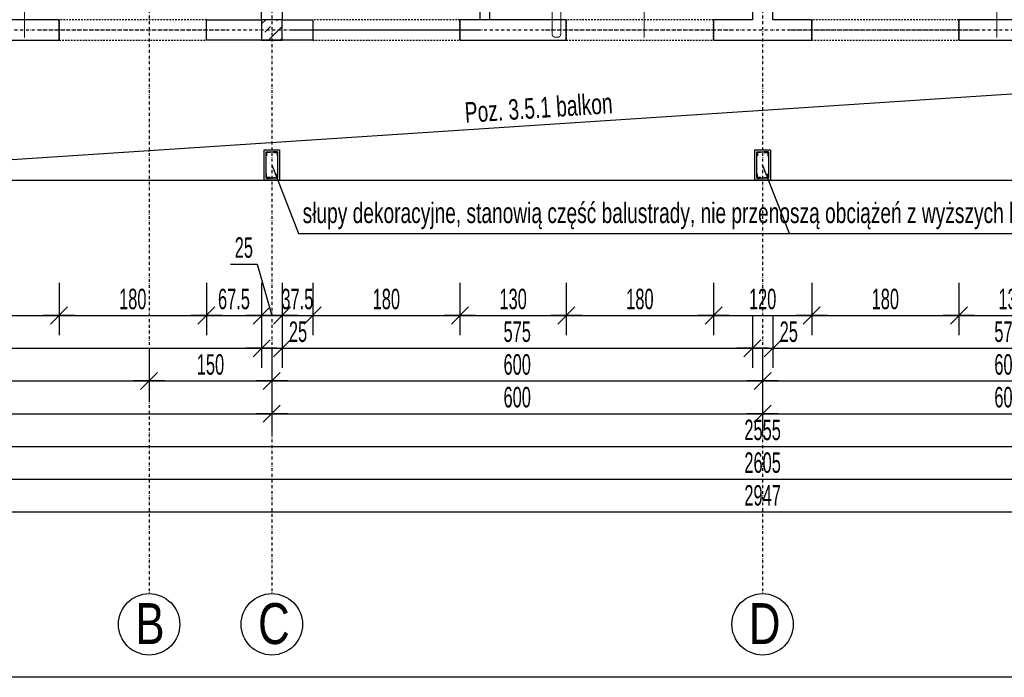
# Model space of a CAD drawing. Header units: millimetres. Extents: x -9646 to 8439, y -19398 to -14733.
# Tile 23 of 49: x -4135 to -2931, y -18445 to -17641. Entities that reach past the tile are written whole.
import ezdxf

# ---------------------------------------------------------------- set-up
doc = ezdxf.new("R2010")
doc.units = ezdxf.units.MM
doc.header["$LTSCALE"] = 10
doc.linetypes.add('MO', pattern=[0.7, 0.35, -0.17, 0.01, -0.17])
doc.linetypes.add('MP', pattern=[0.36, 0.2, -0.16])
doc.layers.add('BA_obw', color=230, linetype='Continuous', plot=False)
for name, color, linetype in [('BA_prg', 3, 'Continuous'), ('BA_szr', 1, 'Continuous'), ('BA_txs', 2, 'Continuous'), ('BA_wym', 1, 'Continuous'), ('BD_lpm', 1, 'MP'), ('BD_osm', 1, 'MO'), ('BD_txs', 2, 'Continuous'), ('BD_wic', 1, 'Continuous'), ('BD_wig', 3, 'Continuous'), ('BZ_odn', 1, 'Continuous'), ('BZ_P_wid', 3, 'Continuous'), ('BZ_txs', 2, 'Continuous')]:
    doc.layers.add(name, color=color, linetype=linetype)
doc.styles.add('BIKTS', font='bikromsw.shx', dxfattribs={"width": 0.8})
doc.styles.add('BIKWYM', font='bikromsw.shx', dxfattribs={"width": 0.6})
doc.dimstyles.new('BA_KR_100_cm', dxfattribs={"dimtxt": 25, "dimasz": 1.666667, "dimexe": 24, "dimexo": 0, "dimgap": 0, "dimtad": 0, "dimdec": 1, "dimrnd": 0.5, "dimzin": 9, "dimdsep": 46, "dimtxsty": 'BIKWYM', "dimblk": 'WYM-KR', "dimcen": 0, "dimdle": 20, "dimclrd": 256, "dimclre": 256, "dimclrt": 2, "dimadec": 0, "dimazin": 0, "dimtfac": 0.033333, "dimtdec": 1, "dimtmove": 0, "dimatfit": 3, "dimldrblk": 'WYM-KR', "dimfxl": 25, "dimfxlon": 1, "dimtvp": 0.8, "dimtolj": 1, "dimarcsym": 0})
doc.dimstyles.new('BZ_ST_100_cm', dxfattribs={"dimtxt": 25, "dimasz": 1.666667, "dimexe": 24, "dimexo": 0, "dimgap": 0, "dimtad": 0, "dimdec": 1, "dimrnd": 0.5, "dimdsep": 46, "dimtxsty": 'BIKWYM', "dimblk": 'WYM-ST', "dimcen": 0, "dimdle": 20, "dimclrd": 256, "dimclre": 256, "dimclrt": 7, "dimadec": 0, "dimazin": 0, "dimtfac": 0.033333, "dimtdec": 1, "dimtix": 1, "dimtmove": 2, "dimatfit": 3, "dimldrblk": 'WYM-ST', "dimfxl": 25, "dimfxlon": 1, "dimtvp": 0.8, "dimtolj": 1, "dimtzin": 0, "dimarcsym": 0})

# ---------------------------------------------------------------- blocks, each defined once
blk = doc.blocks.new('WYM-ST')
blk.add_hatch(color=256).paths.add_polyline_path([(-13, 2.88), (0, 0), (-13, -2.88)])
blk.add_lwpolyline([(0, 0), (-13, 2.88), (-13, -2.88), (0, 0)])
blk = doc.blocks.new('WYM-KR')
at = {"linetype": 'ByBlock'}
blk.add_line((11.52, 0), (-11.52, 0), dxfattribs=at)
at = {"color": 7, "linetype": 'ByBlock'}
blk.add_line((6.24, 6.24), (-6.24, -6.24), dxfattribs=at)
blk = doc.blocks.new('*D233')
at = {"layer": 'BA_wym', "lineweight": -2}
for p, q in [((-4296.9, -17962.8), (-4296.9, -18026.8)), ((-4086.9, -17962.8), (-4086.9, -18026.8)), ((-4295.2, -18002.8), (-4088.6, -18002.8))]:
    blk.add_line(p, q, dxfattribs=at)
at = {"layer": 'Defpoints', "color": 0}
for p in [(-4296.9, -17666.3), (-4086.9, -17666.3), (-4086.9, -18002.8)]:
    blk.add_point(p, dxfattribs=at)
at = {"layer": 'BA_wym', "lineweight": -2, "xscale": 1.666666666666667, "yscale": 1.666666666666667, "zscale": 1.666666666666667, "rotation": 180}
blk.add_blockref('WYM-KR', (-4296.9, -18002.8), dxfattribs=at)
at = {"layer": 'BA_wym', "lineweight": -2, "xscale": 1.666666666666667, "yscale": 1.666666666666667, "zscale": 1.666666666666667}
blk.add_blockref('WYM-KR', (-4086.9, -18002.8), dxfattribs=at)
at = {"layer": 'BA_wym', "color": 2, "insert": (-4191.9, -17982.8), "char_height": 25, "attachment_point": 5, "style": 'BIKWYM'}
blk.add_mtext('\\A1;210', dxfattribs=at)
blk = doc.blocks.new('*D234')
at = {"layer": 'BA_wym', "lineweight": -2}
for p, q in [((-4086.9, -17962.8), (-4086.9, -18026.8)), ((-3906.9, -17962.8), (-3906.9, -18026.8)), ((-4085.2, -18002.8), (-3908.6, -18002.8))]:
    blk.add_line(p, q, dxfattribs=at)
at = {"layer": 'Defpoints', "color": 0}
for p in [(-4086.9, -17666.3), (-3906.9, -17666.3), (-3906.9, -18002.8)]:
    blk.add_point(p, dxfattribs=at)
at = {"layer": 'BA_wym', "lineweight": -2, "xscale": 1.666666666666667, "yscale": 1.666666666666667, "zscale": 1.666666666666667, "rotation": 180}
blk.add_blockref('WYM-KR', (-4086.9, -18002.8), dxfattribs=at)
at = {"layer": 'BA_wym', "lineweight": -2, "xscale": 1.666666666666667, "yscale": 1.666666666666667, "zscale": 1.666666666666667}
blk.add_blockref('WYM-KR', (-3906.9, -18002.8), dxfattribs=at)
at = {"layer": 'BA_wym', "color": 2, "insert": (-3996.9, -17982.8), "char_height": 25, "attachment_point": 5, "style": 'BIKWYM'}
blk.add_mtext('\\A1;180', dxfattribs=at)
blk = doc.blocks.new('*D235')
at = {"layer": 'BA_wym', "lineweight": -2}
for p, q in [((-3906.9, -17962.8), (-3906.9, -18026.8)), ((-3839.4, -17962.8), (-3839.4, -18026.8)), ((-3905.2, -18002.8), (-3841.1, -18002.8))]:
    blk.add_line(p, q, dxfattribs=at)
at = {"layer": 'Defpoints', "color": 0}
for p in [(-3906.9, -17666.3), (-3839.4, -17666.3), (-3839.4, -18002.8)]:
    blk.add_point(p, dxfattribs=at)
at = {"layer": 'BA_wym', "lineweight": -2, "xscale": 1.666666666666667, "yscale": 1.666666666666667, "zscale": 1.666666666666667, "rotation": 180}
blk.add_blockref('WYM-KR', (-3906.9, -18002.8), dxfattribs=at)
at = {"layer": 'BA_wym', "lineweight": -2, "xscale": 1.666666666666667, "yscale": 1.666666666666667, "zscale": 1.666666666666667}
blk.add_blockref('WYM-KR', (-3839.4, -18002.8), dxfattribs=at)
at = {"layer": 'BA_wym', "color": 2, "insert": (-3873.2, -17982.8), "char_height": 25, "attachment_point": 5, "style": 'BIKWYM'}
blk.add_mtext('\\A1;67.5', dxfattribs=at)
blk = doc.blocks.new('*D236')
at = {"layer": 'BA_wym', "lineweight": -2}
for p, q in [((-3877.3, -17939.9), (-3844.9, -17939.9)), ((-3844.9, -17939.9), (-3826.9, -18002.8)), ((-3839.4, -17962.8), (-3839.4, -18026.8)), ((-3814.4, -17962.8), (-3814.4, -18026.8)), ((-3841.1, -18002.8), (-3842.7, -18002.8)), ((-3839.4, -18002.8), (-3814.4, -18002.8)), ((-3812.7, -18002.8), (-3811.1, -18002.8))]:
    blk.add_line(p, q, dxfattribs=at)
at = {"layer": 'Defpoints', "color": 0}
for p in [(-3839.4, -17666.3), (-3814.4, -17666.3), (-3814.4, -18002.8)]:
    blk.add_point(p, dxfattribs=at)
at = {"layer": 'BA_wym', "lineweight": -2, "xscale": 1.666666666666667, "yscale": 1.666666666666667, "zscale": 1.666666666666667}
blk.add_blockref('WYM-KR', (-3839.4, -18002.8), dxfattribs=at)
at = {"layer": 'BA_wym', "lineweight": -2, "xscale": 1.666666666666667, "yscale": 1.666666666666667, "zscale": 1.666666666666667, "rotation": 180}
blk.add_blockref('WYM-KR', (-3814.4, -18002.8), dxfattribs=at)
at = {"layer": 'BA_wym', "color": 2, "insert": (-3861.1, -17919.9), "char_height": 25, "attachment_point": 5, "style": 'BIKWYM'}
blk.add_mtext('\\A1;25', dxfattribs=at)
blk = doc.blocks.new('*D237')
at = {"layer": 'BA_wym', "lineweight": -2}
for p, q in [((-3814.4, -17962.8), (-3814.4, -18026.8)), ((-3776.9, -17962.8), (-3776.9, -18026.8)), ((-3816.1, -18002.8), (-3817.7, -18002.8)), ((-3814.4, -18002.8), (-3776.9, -18002.8)), ((-3775.2, -18002.8), (-3773.6, -18002.8))]:
    blk.add_line(p, q, dxfattribs=at)
at = {"layer": 'Defpoints', "color": 0}
for p in [(-3814.4, -17666.3), (-3776.9, -17666.3), (-3776.9, -18002.8)]:
    blk.add_point(p, dxfattribs=at)
at = {"layer": 'BA_wym', "lineweight": -2, "xscale": 1.666666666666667, "yscale": 1.666666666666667, "zscale": 1.666666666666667}
blk.add_blockref('WYM-KR', (-3814.4, -18002.8), dxfattribs=at)
at = {"layer": 'BA_wym', "lineweight": -2, "xscale": 1.666666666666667, "yscale": 1.666666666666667, "zscale": 1.666666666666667, "rotation": 180}
blk.add_blockref('WYM-KR', (-3776.9, -18002.8), dxfattribs=at)
at = {"layer": 'BA_wym', "color": 2, "insert": (-3795.7, -17982.8), "char_height": 25, "attachment_point": 5, "style": 'BIKWYM'}
blk.add_mtext('\\A1;37.5', dxfattribs=at)
blk = doc.blocks.new('*D238')
at = {"layer": 'BA_wym', "lineweight": -2}
for p, q in [((-3776.9, -17962.8), (-3776.9, -18026.8)), ((-3596.9, -17962.8), (-3596.9, -18026.8)), ((-3775.2, -18002.8), (-3598.6, -18002.8))]:
    blk.add_line(p, q, dxfattribs=at)
at = {"layer": 'Defpoints', "color": 0}
for p in [(-3776.9, -17666.3), (-3596.9, -17666.3), (-3596.9, -18002.8)]:
    blk.add_point(p, dxfattribs=at)
at = {"layer": 'BA_wym', "lineweight": -2, "xscale": 1.666666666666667, "yscale": 1.666666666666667, "zscale": 1.666666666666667, "rotation": 180}
blk.add_blockref('WYM-KR', (-3776.9, -18002.8), dxfattribs=at)
at = {"layer": 'BA_wym', "lineweight": -2, "xscale": 1.666666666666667, "yscale": 1.666666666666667, "zscale": 1.666666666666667}
blk.add_blockref('WYM-KR', (-3596.9, -18002.8), dxfattribs=at)
at = {"layer": 'BA_wym', "color": 2, "insert": (-3686.9, -17982.8), "char_height": 25, "attachment_point": 5, "style": 'BIKWYM'}
blk.add_mtext('\\A1;180', dxfattribs=at)
blk = doc.blocks.new('*D239')
at = {"layer": 'BA_wym', "lineweight": -2}
for p, q in [((-3596.9, -17962.8), (-3596.9, -18026.8)), ((-3466.9, -17962.8), (-3466.9, -18026.8)), ((-3595.2, -18002.8), (-3468.6, -18002.8))]:
    blk.add_line(p, q, dxfattribs=at)
at = {"layer": 'Defpoints', "color": 0}
for p in [(-3596.9, -17666.3), (-3466.9, -17666.3), (-3466.9, -18002.8)]:
    blk.add_point(p, dxfattribs=at)
at = {"layer": 'BA_wym', "lineweight": -2, "xscale": 1.666666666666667, "yscale": 1.666666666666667, "zscale": 1.666666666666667, "rotation": 180}
blk.add_blockref('WYM-KR', (-3596.9, -18002.8), dxfattribs=at)
at = {"layer": 'BA_wym', "lineweight": -2, "xscale": 1.666666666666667, "yscale": 1.666666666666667, "zscale": 1.666666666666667}
blk.add_blockref('WYM-KR', (-3466.9, -18002.8), dxfattribs=at)
at = {"layer": 'BA_wym', "color": 2, "insert": (-3531.9, -17982.8), "char_height": 25, "attachment_point": 5, "style": 'BIKWYM'}
blk.add_mtext('\\A1;130', dxfattribs=at)
blk = doc.blocks.new('*D240')
at = {"layer": 'BA_wym', "lineweight": -2}
for p, q in [((-3466.9, -17962.8), (-3466.9, -18026.8)), ((-3286.9, -17962.8), (-3286.9, -18026.8)), ((-3465.2, -18002.8), (-3288.6, -18002.8))]:
    blk.add_line(p, q, dxfattribs=at)
at = {"layer": 'Defpoints', "color": 0}
for p in [(-3466.9, -17666.3), (-3286.9, -17666.3), (-3286.9, -18002.8)]:
    blk.add_point(p, dxfattribs=at)
at = {"layer": 'BA_wym', "lineweight": -2, "xscale": 1.666666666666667, "yscale": 1.666666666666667, "zscale": 1.666666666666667, "rotation": 180}
blk.add_blockref('WYM-KR', (-3466.9, -18002.8), dxfattribs=at)
at = {"layer": 'BA_wym', "lineweight": -2, "xscale": 1.666666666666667, "yscale": 1.666666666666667, "zscale": 1.666666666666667}
blk.add_blockref('WYM-KR', (-3286.9, -18002.8), dxfattribs=at)
at = {"layer": 'BA_wym', "color": 2, "insert": (-3376.9, -17982.8), "char_height": 25, "attachment_point": 5, "style": 'BIKWYM'}
blk.add_mtext('\\A1;180', dxfattribs=at)
blk = doc.blocks.new('*D241')
at = {"layer": 'BA_wym', "lineweight": -2}
for p, q in [((-3286.9, -17962.8), (-3286.9, -18026.8)), ((-3166.9, -17962.8), (-3166.9, -18026.8)), ((-3285.2, -18002.8), (-3168.6, -18002.8))]:
    blk.add_line(p, q, dxfattribs=at)
at = {"layer": 'Defpoints', "color": 0}
for p in [(-3286.9, -17666.3), (-3166.9, -17666.3), (-3166.9, -18002.8)]:
    blk.add_point(p, dxfattribs=at)
at = {"layer": 'BA_wym', "lineweight": -2, "xscale": 1.666666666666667, "yscale": 1.666666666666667, "zscale": 1.666666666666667, "rotation": 180}
blk.add_blockref('WYM-KR', (-3286.9, -18002.8), dxfattribs=at)
at = {"layer": 'BA_wym', "lineweight": -2, "xscale": 1.666666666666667, "yscale": 1.666666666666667, "zscale": 1.666666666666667}
blk.add_blockref('WYM-KR', (-3166.9, -18002.8), dxfattribs=at)
at = {"layer": 'BA_wym', "color": 2, "insert": (-3226.9, -17982.8), "char_height": 25, "attachment_point": 5, "style": 'BIKWYM'}
blk.add_mtext('\\A1;120', dxfattribs=at)
blk = doc.blocks.new('*D242')
at = {"layer": 'BA_wym', "lineweight": -2}
for p, q in [((-3166.9, -17962.8), (-3166.9, -18026.8)), ((-2986.9, -17962.8), (-2986.9, -18026.8)), ((-3165.2, -18002.8), (-2988.6, -18002.8))]:
    blk.add_line(p, q, dxfattribs=at)
at = {"layer": 'Defpoints', "color": 0}
for p in [(-3166.9, -17666.3), (-2986.9, -17666.3), (-2986.9, -18002.8)]:
    blk.add_point(p, dxfattribs=at)
at = {"layer": 'BA_wym', "lineweight": -2, "xscale": 1.666666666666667, "yscale": 1.666666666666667, "zscale": 1.666666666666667, "rotation": 180}
blk.add_blockref('WYM-KR', (-3166.9, -18002.8), dxfattribs=at)
at = {"layer": 'BA_wym', "lineweight": -2, "xscale": 1.666666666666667, "yscale": 1.666666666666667, "zscale": 1.666666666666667}
blk.add_blockref('WYM-KR', (-2986.9, -18002.8), dxfattribs=at)
at = {"layer": 'BA_wym', "color": 2, "insert": (-3076.9, -17982.8), "char_height": 25, "attachment_point": 5, "style": 'BIKWYM'}
blk.add_mtext('\\A1;180', dxfattribs=at)
blk = doc.blocks.new('*D243')
at = {"layer": 'BA_wym', "lineweight": -2}
for p, q in [((-2986.9, -17962.8), (-2986.9, -18026.8)), ((-2856.9, -17962.8), (-2856.9, -18026.8)), ((-2985.2, -18002.8), (-2858.6, -18002.8))]:
    blk.add_line(p, q, dxfattribs=at)
at = {"layer": 'Defpoints', "color": 0}
for p in [(-2986.9, -17666.3), (-2856.9, -17666.3), (-2856.9, -18002.8)]:
    blk.add_point(p, dxfattribs=at)
at = {"layer": 'BA_wym', "lineweight": -2, "xscale": 1.666666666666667, "yscale": 1.666666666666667, "zscale": 1.666666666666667, "rotation": 180}
blk.add_blockref('WYM-KR', (-2986.9, -18002.8), dxfattribs=at)
at = {"layer": 'BA_wym', "lineweight": -2, "xscale": 1.666666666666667, "yscale": 1.666666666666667, "zscale": 1.666666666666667}
blk.add_blockref('WYM-KR', (-2856.9, -18002.8), dxfattribs=at)
at = {"layer": 'BA_wym', "color": 2, "insert": (-2921.9, -17982.8), "char_height": 25, "attachment_point": 5, "style": 'BIKWYM'}
blk.add_mtext('\\A1;130', dxfattribs=at)
blk = doc.blocks.new('*D254')
at = {"layer": 'BA_wym', "lineweight": -2}
for p, q in [((-4504.4, -18002.8), (-4504.4, -18066.8)), ((-3839.4, -18002.8), (-3839.4, -18066.8)), ((-4502.7, -18042.8), (-3841.1, -18042.8))]:
    blk.add_line(p, q, dxfattribs=at)
at = {"layer": 'Defpoints', "color": 0}
for p in [(-3839.4, -17641.3), (-4504.4, -17837.3), (-3839.4, -18042.8)]:
    blk.add_point(p, dxfattribs=at)
at = {"layer": 'BA_wym', "lineweight": -2, "xscale": 1.666666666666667, "yscale": 1.666666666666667, "zscale": 1.666666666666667, "rotation": 180}
blk.add_blockref('WYM-KR', (-4504.4, -18042.8), dxfattribs=at)
at = {"layer": 'BA_wym', "lineweight": -2, "xscale": 1.666666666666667, "yscale": 1.666666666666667, "zscale": 1.666666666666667}
blk.add_blockref('WYM-KR', (-3839.4, -18042.8), dxfattribs=at)
at = {"layer": 'BA_wym', "color": 2, "insert": (-4171.9, -18022.8), "char_height": 25, "attachment_point": 5, "style": 'BIKWYM'}
blk.add_mtext('\\A1;665', dxfattribs=at)
blk = doc.blocks.new('*D255')
at = {"layer": 'BA_wym', "lineweight": -2}
for p, q in [((-3839.4, -18002.8), (-3839.4, -18066.8)), ((-3814.4, -18002.8), (-3814.4, -18066.8)), ((-3841.1, -18042.8), (-3842.7, -18042.8)), ((-3839.4, -18042.8), (-3814.4, -18042.8)), ((-3812.7, -18042.8), (-3778.7, -18042.8))]:
    blk.add_line(p, q, dxfattribs=at)
at = {"layer": 'Defpoints', "color": 0}
for p in [(-3839.4, -17641.3), (-3814.4, -17641.3), (-3814.4, -18042.8)]:
    blk.add_point(p, dxfattribs=at)
at = {"layer": 'BA_wym', "lineweight": -2, "xscale": 1.666666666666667, "yscale": 1.666666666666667, "zscale": 1.666666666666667}
blk.add_blockref('WYM-KR', (-3839.4, -18042.8), dxfattribs=at)
at = {"layer": 'BA_wym', "lineweight": -2, "xscale": 1.666666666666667, "yscale": 1.666666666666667, "zscale": 1.666666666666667, "rotation": 180}
blk.add_blockref('WYM-KR', (-3814.4, -18042.8), dxfattribs=at)
at = {"layer": 'BA_wym', "color": 2, "insert": (-3794.9, -18022.8), "char_height": 25, "attachment_point": 5, "style": 'BIKWYM'}
blk.add_mtext('\\A1;25', dxfattribs=at)
blk = doc.blocks.new('*D256')
at = {"layer": 'BA_wym', "lineweight": -2}
for p, q in [((-3814.4, -18002.8), (-3814.4, -18066.8)), ((-3239.4, -18002.8), (-3239.4, -18066.8)), ((-3812.7, -18042.8), (-3241.1, -18042.8))]:
    blk.add_line(p, q, dxfattribs=at)
at = {"layer": 'Defpoints', "color": 0}
for p in [(-3814.4, -17641.3), (-3239.4, -17641.3), (-3239.4, -18042.8)]:
    blk.add_point(p, dxfattribs=at)
at = {"layer": 'BA_wym', "lineweight": -2, "xscale": 1.666666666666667, "yscale": 1.666666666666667, "zscale": 1.666666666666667, "rotation": 180}
blk.add_blockref('WYM-KR', (-3814.4, -18042.8), dxfattribs=at)
at = {"layer": 'BA_wym', "lineweight": -2, "xscale": 1.666666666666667, "yscale": 1.666666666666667, "zscale": 1.666666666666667}
blk.add_blockref('WYM-KR', (-3239.4, -18042.8), dxfattribs=at)
at = {"layer": 'BA_wym', "color": 2, "insert": (-3526.9, -18022.8), "char_height": 25, "attachment_point": 5, "style": 'BIKWYM'}
blk.add_mtext('\\A1;575', dxfattribs=at)
blk = doc.blocks.new('*D257')
at = {"layer": 'BA_wym', "lineweight": -2}
for p, q in [((-3239.4, -18002.8), (-3239.4, -18066.8)), ((-3214.4, -18002.8), (-3214.4, -18066.8)), ((-3241.1, -18042.8), (-3242.7, -18042.8)), ((-3239.4, -18042.8), (-3214.4, -18042.8)), ((-3212.7, -18042.8), (-3178.7, -18042.8))]:
    blk.add_line(p, q, dxfattribs=at)
at = {"layer": 'Defpoints', "color": 0}
for p in [(-3239.4, -17641.3), (-3214.4, -17641.3), (-3214.4, -18042.8)]:
    blk.add_point(p, dxfattribs=at)
at = {"layer": 'BA_wym', "lineweight": -2, "xscale": 1.666666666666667, "yscale": 1.666666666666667, "zscale": 1.666666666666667}
blk.add_blockref('WYM-KR', (-3239.4, -18042.8), dxfattribs=at)
at = {"layer": 'BA_wym', "lineweight": -2, "xscale": 1.666666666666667, "yscale": 1.666666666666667, "zscale": 1.666666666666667, "rotation": 180}
blk.add_blockref('WYM-KR', (-3214.4, -18042.8), dxfattribs=at)
at = {"layer": 'BA_wym', "color": 2, "insert": (-3194.9, -18022.8), "char_height": 25, "attachment_point": 5, "style": 'BIKWYM'}
blk.add_mtext('\\A1;25', dxfattribs=at)
blk = doc.blocks.new('*D258')
at = {"layer": 'BA_wym', "lineweight": -2}
for p, q in [((-3214.4, -18002.8), (-3214.4, -18066.8)), ((-2639.4, -18002.8), (-2639.4, -18066.8)), ((-3212.7, -18042.8), (-2641.1, -18042.8))]:
    blk.add_line(p, q, dxfattribs=at)
at = {"layer": 'Defpoints', "color": 0}
for p in [(-3214.4, -17641.3), (-2639.4, -17641.3), (-2639.4, -18042.8)]:
    blk.add_point(p, dxfattribs=at)
at = {"layer": 'BA_wym', "lineweight": -2, "xscale": 1.666666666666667, "yscale": 1.666666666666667, "zscale": 1.666666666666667, "rotation": 180}
blk.add_blockref('WYM-KR', (-3214.4, -18042.8), dxfattribs=at)
at = {"layer": 'BA_wym', "lineweight": -2, "xscale": 1.666666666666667, "yscale": 1.666666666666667, "zscale": 1.666666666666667}
blk.add_blockref('WYM-KR', (-2639.4, -18042.8), dxfattribs=at)
at = {"layer": 'BA_wym', "color": 2, "insert": (-2926.9, -18022.8), "char_height": 25, "attachment_point": 5, "style": 'BIKWYM'}
blk.add_mtext('\\A1;575', dxfattribs=at)
blk = doc.blocks.new('*D263')
at = {"layer": 'BA_wym', "lineweight": -2}
for p, q in [((-4516.9, -18042.8), (-4516.9, -18106.8)), ((-3976.9, -18042.8), (-3976.9, -18106.8)), ((-4515.2, -18082.8), (-3978.6, -18082.8))]:
    blk.add_line(p, q, dxfattribs=at)
at = {"layer": 'Defpoints', "color": 0}
for p in [(-3976.9, -17666.3), (-4516.9, -17837.3), (-3976.9, -18082.8)]:
    blk.add_point(p, dxfattribs=at)
at = {"layer": 'BA_wym', "lineweight": -2, "xscale": 1.666666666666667, "yscale": 1.666666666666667, "zscale": 1.666666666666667, "rotation": 180}
blk.add_blockref('WYM-KR', (-4516.9, -18082.8), dxfattribs=at)
at = {"layer": 'BA_wym', "lineweight": -2, "xscale": 1.666666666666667, "yscale": 1.666666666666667, "zscale": 1.666666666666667}
blk.add_blockref('WYM-KR', (-3976.9, -18082.8), dxfattribs=at)
at = {"layer": 'BA_wym', "color": 2, "insert": (-4246.9, -18062.8), "char_height": 25, "attachment_point": 5, "style": 'BIKWYM'}
blk.add_mtext('\\A1;540', dxfattribs=at)
blk = doc.blocks.new('*D264')
at = {"layer": 'BA_wym', "lineweight": -2}
for p, q in [((-3976.9, -18042.8), (-3976.9, -18106.8)), ((-3826.9, -18042.8), (-3826.9, -18106.8)), ((-3975.2, -18082.8), (-3828.6, -18082.8))]:
    blk.add_line(p, q, dxfattribs=at)
at = {"layer": 'Defpoints', "color": 0}
for p in [(-3826.9, -17560.7), (-3976.9, -17666.3), (-3826.9, -18082.8)]:
    blk.add_point(p, dxfattribs=at)
at = {"layer": 'BA_wym', "lineweight": -2, "xscale": 1.666666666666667, "yscale": 1.666666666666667, "zscale": 1.666666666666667, "rotation": 180}
blk.add_blockref('WYM-KR', (-3976.9, -18082.8), dxfattribs=at)
at = {"layer": 'BA_wym', "lineweight": -2, "xscale": 1.666666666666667, "yscale": 1.666666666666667, "zscale": 1.666666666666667}
blk.add_blockref('WYM-KR', (-3826.9, -18082.8), dxfattribs=at)
at = {"layer": 'BA_wym', "color": 2, "insert": (-3901.9, -18062.8), "char_height": 25, "attachment_point": 5, "style": 'BIKWYM'}
blk.add_mtext('\\A1;150', dxfattribs=at)
blk = doc.blocks.new('*D265')
at = {"layer": 'BA_wym', "lineweight": -2}
for p, q in [((-3826.9, -18042.8), (-3826.9, -18106.8)), ((-3226.9, -18042.8), (-3226.9, -18106.8)), ((-3825.2, -18082.8), (-3228.6, -18082.8))]:
    blk.add_line(p, q, dxfattribs=at)
at = {"layer": 'Defpoints', "color": 0}
for p in [(-3826.9, -17560.7), (-3226.9, -17666.3), (-3226.9, -18082.8)]:
    blk.add_point(p, dxfattribs=at)
at = {"layer": 'BA_wym', "lineweight": -2, "xscale": 1.666666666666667, "yscale": 1.666666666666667, "zscale": 1.666666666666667, "rotation": 180}
blk.add_blockref('WYM-KR', (-3826.9, -18082.8), dxfattribs=at)
at = {"layer": 'BA_wym', "lineweight": -2, "xscale": 1.666666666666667, "yscale": 1.666666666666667, "zscale": 1.666666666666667}
blk.add_blockref('WYM-KR', (-3226.9, -18082.8), dxfattribs=at)
at = {"layer": 'BA_wym', "color": 2, "insert": (-3526.9, -18062.8), "char_height": 25, "attachment_point": 5, "style": 'BIKWYM'}
blk.add_mtext('\\A1;600', dxfattribs=at)
blk = doc.blocks.new('*D266')
at = {"layer": 'BA_wym', "lineweight": -2}
for p, q in [((-3226.9, -18042.8), (-3226.9, -18106.8)), ((-2626.9, -18042.8), (-2626.9, -18106.8)), ((-3225.2, -18082.8), (-2628.6, -18082.8))]:
    blk.add_line(p, q, dxfattribs=at)
at = {"layer": 'Defpoints', "color": 0}
for p in [(-3226.9, -17666.3), (-2626.9, -17666.3), (-2626.9, -18082.8)]:
    blk.add_point(p, dxfattribs=at)
at = {"layer": 'BA_wym', "lineweight": -2, "xscale": 1.666666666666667, "yscale": 1.666666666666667, "zscale": 1.666666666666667, "rotation": 180}
blk.add_blockref('WYM-KR', (-3226.9, -18082.8), dxfattribs=at)
at = {"layer": 'BA_wym', "lineweight": -2, "xscale": 1.666666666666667, "yscale": 1.666666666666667, "zscale": 1.666666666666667}
blk.add_blockref('WYM-KR', (-2626.9, -18082.8), dxfattribs=at)
at = {"layer": 'BA_wym', "color": 2, "insert": (-2926.9, -18062.8), "char_height": 25, "attachment_point": 5, "style": 'BIKWYM'}
blk.add_mtext('\\A1;600', dxfattribs=at)
blk = doc.blocks.new('*D270')
at = {"layer": 'BA_wym', "lineweight": -2}
for p, q in [((-4529.4, -18082.8), (-4529.4, -18146.8)), ((-3826.9, -18082.8), (-3826.9, -18146.8)), ((-4527.7, -18122.8), (-3828.6, -18122.8))]:
    blk.add_line(p, q, dxfattribs=at)
at = {"layer": 'Defpoints', "color": 0}
for p in [(-3826.9, -17800.3), (-4529.4, -17837.3), (-3826.9, -18122.8)]:
    blk.add_point(p, dxfattribs=at)
at = {"layer": 'BA_wym', "lineweight": -2, "xscale": 1.666666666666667, "yscale": 1.666666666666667, "zscale": 1.666666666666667, "rotation": 180}
blk.add_blockref('WYM-KR', (-4529.4, -18122.8), dxfattribs=at)
at = {"layer": 'BA_wym', "lineweight": -2, "xscale": 1.666666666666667, "yscale": 1.666666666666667, "zscale": 1.666666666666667}
blk.add_blockref('WYM-KR', (-3826.9, -18122.8), dxfattribs=at)
at = {"layer": 'BA_wym', "color": 2, "insert": (-4178.2, -18102.8), "char_height": 25, "attachment_point": 5, "style": 'BIKWYM'}
blk.add_mtext('\\A1;702.5', dxfattribs=at)
blk = doc.blocks.new('*D271')
at = {"layer": 'BA_wym', "lineweight": -2}
for p, q in [((-3826.9, -18082.8), (-3826.9, -18146.8)), ((-3226.9, -18082.8), (-3226.9, -18146.8)), ((-3825.2, -18122.8), (-3228.6, -18122.8))]:
    blk.add_line(p, q, dxfattribs=at)
at = {"layer": 'Defpoints', "color": 0}
for p in [(-3826.9, -17800.3), (-3226.9, -17800.3), (-3226.9, -18122.8)]:
    blk.add_point(p, dxfattribs=at)
at = {"layer": 'BA_wym', "lineweight": -2, "xscale": 1.666666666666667, "yscale": 1.666666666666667, "zscale": 1.666666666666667, "rotation": 180}
blk.add_blockref('WYM-KR', (-3826.9, -18122.8), dxfattribs=at)
at = {"layer": 'BA_wym', "lineweight": -2, "xscale": 1.666666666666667, "yscale": 1.666666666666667, "zscale": 1.666666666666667}
blk.add_blockref('WYM-KR', (-3226.9, -18122.8), dxfattribs=at)
at = {"layer": 'BA_wym', "color": 2, "insert": (-3526.9, -18102.8), "char_height": 25, "attachment_point": 5, "style": 'BIKWYM'}
blk.add_mtext('\\A1;600', dxfattribs=at)
blk = doc.blocks.new('*D272')
at = {"layer": 'BA_wym', "lineweight": -2}
for p, q in [((-3226.9, -18082.8), (-3226.9, -18146.8)), ((-2626.9, -18082.8), (-2626.9, -18146.8)), ((-3225.2, -18122.8), (-2628.6, -18122.8))]:
    blk.add_line(p, q, dxfattribs=at)
at = {"layer": 'Defpoints', "color": 0}
for p in [(-3226.9, -17800.3), (-2626.9, -17800.3), (-2626.9, -18122.8)]:
    blk.add_point(p, dxfattribs=at)
at = {"layer": 'BA_wym', "lineweight": -2, "xscale": 1.666666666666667, "yscale": 1.666666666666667, "zscale": 1.666666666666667, "rotation": 180}
blk.add_blockref('WYM-KR', (-3226.9, -18122.8), dxfattribs=at)
at = {"layer": 'BA_wym', "lineweight": -2, "xscale": 1.666666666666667, "yscale": 1.666666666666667, "zscale": 1.666666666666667}
blk.add_blockref('WYM-KR', (-2626.9, -18122.8), dxfattribs=at)
at = {"layer": 'BA_wym', "color": 2, "insert": (-2926.9, -18102.8), "char_height": 25, "attachment_point": 5, "style": 'BIKWYM'}
blk.add_mtext('\\A1;600', dxfattribs=at)
blk = doc.blocks.new('*D275')
at = {"layer": 'BA_wym', "lineweight": -2}
for p, q in [((-4504.4, -18122.8), (-4504.4, -18186.8)), ((-1949.4, -18122.8), (-1949.4, -18186.8)), ((-4502.7, -18162.8), (-1951.1, -18162.8))]:
    blk.add_line(p, q, dxfattribs=at)
at = {"layer": 'Defpoints', "color": 0}
for p in [(-4504.4, -17837.3), (-1949.4, -17837.3), (-1949.4, -18162.8)]:
    blk.add_point(p, dxfattribs=at)
at = {"layer": 'BA_wym', "lineweight": -2, "xscale": 1.666666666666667, "yscale": 1.666666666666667, "zscale": 1.666666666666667, "rotation": 180}
blk.add_blockref('WYM-KR', (-4504.4, -18162.8), dxfattribs=at)
at = {"layer": 'BA_wym', "lineweight": -2, "xscale": 1.666666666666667, "yscale": 1.666666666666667, "zscale": 1.666666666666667}
blk.add_blockref('WYM-KR', (-1949.4, -18162.8), dxfattribs=at)
at = {"layer": 'BA_wym', "color": 2, "insert": (-3226.9, -18142.8), "char_height": 25, "attachment_point": 5, "style": 'BIKWYM'}
blk.add_mtext('\\A1;2555', dxfattribs=at)
blk = doc.blocks.new('*D277')
at = {"layer": 'BA_wym', "lineweight": -2}
for p, q in [((-4529.4, -18162.8), (-4529.4, -18226.8)), ((-1924.4, -18162.8), (-1924.4, -18226.8)), ((-4527.7, -18202.8), (-1926.1, -18202.8))]:
    blk.add_line(p, q, dxfattribs=at)
at = {"layer": 'Defpoints', "color": 0}
for p in [(-4529.4, -17837.3), (-1924.4, -17837.3), (-1924.4, -18202.8)]:
    blk.add_point(p, dxfattribs=at)
at = {"layer": 'BA_wym', "lineweight": -2, "xscale": 1.666666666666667, "yscale": 1.666666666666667, "zscale": 1.666666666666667, "rotation": 180}
blk.add_blockref('WYM-KR', (-4529.4, -18202.8), dxfattribs=at)
at = {"layer": 'BA_wym', "lineweight": -2, "xscale": 1.666666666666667, "yscale": 1.666666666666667, "zscale": 1.666666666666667}
blk.add_blockref('WYM-KR', (-1924.4, -18202.8), dxfattribs=at)
at = {"layer": 'BA_wym', "color": 2, "insert": (-3226.9, -18182.8), "char_height": 25, "attachment_point": 5, "style": 'BIKWYM'}
blk.add_mtext('\\A1;2605', dxfattribs=at)
blk = doc.blocks.new('*D304')
at = {"layer": 'BA_wym', "lineweight": -2}
for p, q in [((-4975.4, -15790.3), (-5024.4, -15790.3)), ((-5000.4, -15792), (-5000.4, -17835.6)), ((-4975.4, -17837.3), (-5024.4, -17837.3))]:
    blk.add_line(p, q, dxfattribs=at)
at = {"layer": 'Defpoints', "color": 0}
for p in [(-3839.4, -15790.3), (-5000.4, -17837.3), (-4529.4, -17837.3)]:
    blk.add_point(p, dxfattribs=at)
at = {"layer": 'BA_wym', "lineweight": -2, "xscale": 1.666666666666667, "yscale": 1.666666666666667, "zscale": 1.666666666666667}
for p, rotation in [((-5000.4, -15790.3), 90), ((-5000.4, -17837.3), 270)]:
    blk.add_blockref('WYM-KR', p, dxfattribs=dict(at, rotation=rotation))
at = {"layer": 'BA_wym', "color": 2, "insert": (-5020.4, -16813.8), "char_height": 25, "attachment_point": 5, "rotation": 90, "style": 'BIKWYM'}
blk.add_mtext('\\A1;2047', dxfattribs=at)
blk = doc.blocks.new('*D342')
at = {"layer": 'BA_wym', "lineweight": -2}
for p, q in [((-4700.4, -18202.8), (-4700.4, -18266.8)), ((-1753.4, -18202.8), (-1753.4, -18266.8)), ((-4698.7, -18242.8), (-1755.1, -18242.8))]:
    blk.add_line(p, q, dxfattribs=at)
at = {"layer": 'Defpoints', "color": 0}
for p in [(-4700.4, -16738.8), (-1753.4, -16738.8), (-1753.4, -18242.8)]:
    blk.add_point(p, dxfattribs=at)
at = {"layer": 'BA_wym', "lineweight": -2, "xscale": 1.666666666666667, "yscale": 1.666666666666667, "zscale": 1.666666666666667, "rotation": 180}
blk.add_blockref('WYM-KR', (-4700.4, -18242.8), dxfattribs=at)
at = {"layer": 'BA_wym', "lineweight": -2, "xscale": 1.666666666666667, "yscale": 1.666666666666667, "zscale": 1.666666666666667}
blk.add_blockref('WYM-KR', (-1753.4, -18242.8), dxfattribs=at)
at = {"layer": 'BA_wym', "color": 2, "insert": (-3226.9, -18222.8), "char_height": 25, "attachment_point": 5, "style": 'BIKWYM'}
blk.add_mtext('\\A1;2947', dxfattribs=at)

msp = doc.modelspace()

# ---------------------------------------------------------------- hatches: boundary and pattern name
at = {"layer": 'BA_szr'}
h = msp.add_hatch(dxfattribs=at)
h.set_pattern_fill('BIK_ZELBET', color=256, scale=100, angle=45, pattern_type=2)
h.set_pattern_definition([(45, (-15453.18, -18710.161), (-14.142136, 14.142136), []), (45, (-15460.25, -18703.09), (-14.142136, 14.142136), [10, -10])])
h.paths.add_polyline_path([(-3839.4, -17666.31), (-3814.4, -17666.31), (-3814.4, -17641.31), (-3839.4, -17641.31)])

# ---------------------------------------------------------------- linework, layer by layer
at = {"layer": 'BA_obw'}
msp.add_lwpolyline([(-5233.74, -14967.61), (-730.33, -14967.61), (-730.33, -18444.97), (-5233.74, -18444.97)], close=True, dxfattribs=at)
at = {"layer": 'BA_prg', "color": 8}
for points in [[(-3833.9, -17802.81), (-3828.9, -17802.81), (-3828.9, -17803.06, -0.4142136), (-3829.25, -17803.41), (-3832.6, -17803.41, 0.4142136), (-3833.3, -17804.11), (-3833.3, -17807.46, -0.4142136), (-3833.65, -17807.81), (-3833.9, -17807.81)], [(-3819.9, -17802.81), (-3824.9, -17802.81), (-3824.9, -17803.06, 0.4142136), (-3824.55, -17803.41), (-3821.2, -17803.41, -0.4142136), (-3820.5, -17804.11), (-3820.5, -17807.46, 0.4142136), (-3820.15, -17807.81), (-3819.9, -17807.81)], [(-3233.9, -17802.81), (-3228.9, -17802.81), (-3228.9, -17803.06, -0.4142136), (-3229.25, -17803.41), (-3232.6, -17803.41, 0.4142136), (-3233.3, -17804.11), (-3233.3, -17807.46, -0.4142136), (-3233.65, -17807.81), (-3233.9, -17807.81)], [(-3219.9, -17802.81), (-3224.9, -17802.81), (-3224.9, -17803.06, 0.4142136), (-3224.55, -17803.41), (-3221.2, -17803.41, -0.4142136), (-3220.5, -17804.11), (-3220.5, -17807.46, 0.4142136), (-3220.15, -17807.81), (-3219.9, -17807.81)], [(-3833.9, -17834.81), (-3828.9, -17834.81), (-3828.9, -17834.56, 0.4142136), (-3829.25, -17834.21), (-3832.6, -17834.21, -0.4142136), (-3833.3, -17833.51), (-3833.3, -17830.16, 0.4142136), (-3833.65, -17829.81), (-3833.9, -17829.81)], [(-3819.9, -17834.81), (-3824.9, -17834.81), (-3824.9, -17834.56, -0.4142136), (-3824.55, -17834.21), (-3821.2, -17834.21, 0.4142136), (-3820.5, -17833.51), (-3820.5, -17830.16, -0.4142136), (-3820.15, -17829.81), (-3819.9, -17829.81)], [(-3233.9, -17834.81), (-3228.9, -17834.81), (-3228.9, -17834.56, 0.4142136), (-3229.25, -17834.21), (-3232.6, -17834.21, -0.4142136), (-3233.3, -17833.51), (-3233.3, -17830.16, 0.4142136), (-3233.65, -17829.81), (-3233.9, -17829.81)], [(-3219.9, -17834.81), (-3224.9, -17834.81), (-3224.9, -17834.56, -0.4142136), (-3224.55, -17834.21), (-3221.2, -17834.21, 0.4142136), (-3220.5, -17833.51), (-3220.5, -17830.16, -0.4142136), (-3220.15, -17829.81), (-3219.9, -17829.81)]]:
    msp.add_lwpolyline(points, format="xyb", close=True, dxfattribs=at)
at = {"layer": 'BD_lpm'}
for points in [[(-4086.9, -17666.31), (-3906.9, -17666.31), (-3906.9, -17641.31), (-4086.9, -17641.31)], [(-3776.91, -17666.31), (-3596.91, -17666.31), (-3596.91, -17641.31), (-3776.91, -17641.31)], [(-3466.9, -17666.31), (-3286.9, -17666.31), (-3286.9, -17641.31), (-3466.9, -17641.31)], [(-3166.9, -17666.31), (-2986.9, -17666.31), (-2986.9, -17641.31), (-3166.9, -17641.31)]]:
    msp.add_lwpolyline(points, close=True, dxfattribs=at)
at = {"layer": 'BD_osm', "color": 5}
for p, q in [((-4111.9, -17653.81), (-3881.9, -17653.81)), ((-3801.91, -17653.81), (-3571.91, -17653.81)), ((-3491.9, -17653.81), (-3261.9, -17653.81)), ((-3191.9, -17653.81), (-2961.9, -17653.81))]:
    msp.add_line(p, q, dxfattribs=at)
at = {"layer": 'BD_osm'}
for points in [[(-3976.9, -15270.3), (-3976.9, -18342.76)], [(-3826.9, -15270.3), (-3826.9, -18342.76)], [(-3226.9, -15270.3), (-3226.9, -18342.76)], [(-5100.4, -17653.81), (-1353.4, -17653.81)]]:
    msp.add_lwpolyline(points, dxfattribs=at)
at = {"layer": 'BD_wic', "color": 8}
msp.add_lwpolyline([(-3572.4, -17641.31), (-3572.4, -17410.81), (-3560.9, -17410.81), (-3560.9, -17641.31)], dxfattribs=at)
at = {"layer": 'BD_wic'}
for points in [[(-4529.4, -17837.31), (-1924.4, -17666.31)], [(-4504.4, -17837.31), (-1949.4, -17837.31)]]:
    msp.add_lwpolyline(points, dxfattribs=at)
at = {"layer": 'BD_wic', "color": 8}
for points in [[(-3836.4, -17800.31), (-3817.4, -17800.31), (-3817.4, -17837.31), (-3836.4, -17837.31)], [(-3819.9, -17834.81), (-3833.9, -17834.81), (-3833.9, -17802.81), (-3819.9, -17802.81)], [(-3236.4, -17800.31), (-3217.4, -17800.31), (-3217.4, -17837.31), (-3236.4, -17837.31)], [(-3219.9, -17834.81), (-3233.9, -17834.81), (-3233.9, -17802.81), (-3219.9, -17802.81)]]:
    msp.add_lwpolyline(points, close=True, dxfattribs=at)
at = {"layer": 'BD_wic'}
for centre in [(-3976.9, -18380.26), (-3826.9, -18380.26), (-3226.9, -18380.26)]:
    msp.add_circle(centre, 37.5, dxfattribs=at)
at = {"layer": 'BD_wig'}
for points in [[(-3906.9, -17666.31), (-3906.9, -17641.31), (-3839.4, -17641.31), (-3839.4, -16916.31), (-3853.4, -16916.31), (-3853.4, -16891.31), (-3619.9, -16891.31), (-3619.9, -16916.31), (-3814.4, -16916.31), (-3814.4, -17641.31), (-3776.91, -17641.31), (-3776.91, -17666.31), (-3906.9, -17666.31)], [(-3239.4, -17641.31), (-3286.9, -17641.31), (-3286.9, -17666.31), (-3166.9, -17666.31), (-3166.9, -17641.31), (-3214.4, -17641.31), (-3214.4, -16916.31), (-2933.9, -16916.31), (-2933.9, -16891.31), (-3519.9, -16891.31), (-3519.9, -16916.31), (-3239.4, -16916.31), (-3239.4, -17641.31)]]:
    msp.add_lwpolyline(points, dxfattribs=at)
for points in [[(-4296.9, -17666.31), (-4086.9, -17666.31), (-4086.9, -17641.31), (-4296.9, -17641.31)], [(-3839.4, -17666.31), (-3814.4, -17666.31), (-3814.4, -17641.31), (-3839.4, -17641.31)], [(-3596.91, -17666.31), (-3466.9, -17666.31), (-3466.9, -17641.31), (-3596.91, -17641.31)], [(-2986.9, -17666.31), (-2856.9, -17666.31), (-2856.9, -17641.31), (-2986.9, -17641.31)]]:
    msp.add_lwpolyline(points, close=True, dxfattribs=at)
at = {"layer": 'BZ_odn'}
msp.add_line((-3194.09, -17902.76), (-3226.9, -17818.81), dxfattribs=at)
at = {"layer": 'BZ_P_wid', "color": 3, "const_width": 1.2}
for points in [[(-2940.57, -16463.31), (-2940.57, -17663.31)], [(-3371.72, -17663.31), (-3371.72, -16684.31)], [(-4129.25, -17663.31), (-4129.25, -17143.31)]]:
    msp.add_lwpolyline(points, dxfattribs=at)
at = {"layer": 'BZ_P_wid', "const_width": 1.2}
msp.add_lwpolyline([(-3484.15, -17602.71), (-3484.15, -17659.11, 0.4142136), (-3480.55, -17662.71), (-3477.35, -17662.71, 0.4142136), (-3473.75, -17659.11), (-3473.75, -17602.71)], format="xyb", dxfattribs=at)

# ---------------------------------------------------------------- texts
at = {"layer": 'BA_txs', "style": 'BIKTS', "width": 0.7}
msp.add_text('Poz. 3.5.1 balkon', height=25, rotation=3.75568, dxfattribs=at).set_placement((-3590.16, -17767.34))
at = {"layer": 'BD_txs', "style": 'BIKTS', "width": 0.8}
for s, p in [('B', (-3993.71, -18404.33)), ('C', (-3843.71, -18404.33)), ('D', (-3243.71, -18404.33))]:
    msp.add_text(s, height=50, dxfattribs=at).set_placement(p)
at = {"layer": 'BZ_txs', "insert": (-3789.22, -17864.84), "char_height": 25, "width": 1484.2954, "attachment_point": 1, "style": 'BIKTS'}
msp.add_mtext('{\\W0.7;słupy dekoracyjne, stanowią część balustrady, nie przenoszą obciążeń z wyższych kondygnacji }', dxfattribs=at)

# ---------------------------------------------------------------- dimensions: what is measured, and where the dimension line sits
at = {"layer": 'BA_wym'}
dim = msp.add_linear_dim(base=(-5000.4, -17837.31), p1=(-3839.4, -15790.31), p2=(-4529.4, -17837.31), angle=90, dimstyle='BA_KR_100_cm', override={"dimatfit": 1}, dxfattribs=at)
dim.commit()
dim.dimension.update_dxf_attribs({"geometry": '*D304', "text_midpoint": (-5020.4, -16813.81)})
for base, p1, p2, override, picture, middle in [((-1753.4, -18242.76), (-4700.4, -16738.81), (-1753.4, -16738.81), {"dimatfit": 1, "dimfxl": 40}, '*D342', (-3226.9, -18222.76)), ((-3826.9, -18082.76), (-3976.9, -17666.31), (-3826.9, -17560.74), {"dimtmove": 1, "dimatfit": 1, "dimfxl": 40}, '*D264', (-3901.9, -18062.76)), ((-3226.9, -18082.76), (-3826.9, -17560.74), (-3226.9, -17666.31), {"dimtmove": 1, "dimatfit": 1, "dimfxl": 40}, '*D265', (-3526.9, -18062.76)), ((-3839.4, -18042.76), (-4504.4, -17837.31), (-3839.4, -17641.31), {"dimtmove": 1, "dimatfit": 1, "dimfxl": 40}, '*D254', (-4171.9, -18022.76)), ((-3814.4, -18042.76), (-3839.4, -17641.31), (-3814.4, -17641.31), {"dimblk": 'WYM-KR', "dimatfit": 1, "dimfxl": 40}, '*D255', (-3794.88, -18022.76)), ((-3239.4, -18042.76), (-3814.4, -17641.31), (-3239.4, -17641.31), {"dimtmove": 1, "dimatfit": 1, "dimfxl": 40}, '*D256', (-3526.9, -18022.76)), ((-3214.4, -18042.76), (-3239.4, -17641.31), (-3214.4, -17641.31), {"dimblk": 'WYM-KR', "dimatfit": 1, "dimfxl": 40}, '*D257', (-3194.88, -18022.76)), ((-2639.4, -18042.76), (-3214.4, -17641.31), (-2639.4, -17641.31), {"dimtmove": 1, "dimatfit": 1, "dimfxl": 40}, '*D258', (-2926.9, -18022.76)), ((-3976.9, -18082.76), (-4516.9, -17837.31), (-3976.9, -17666.31), {"dimtmove": 1, "dimatfit": 1, "dimfxl": 40}, '*D263', (-4246.9, -18062.76)), ((-4086.9, -18002.76), (-4296.9, -17666.31), (-4086.9, -17666.31), {"dimtmove": 1, "dimatfit": 1, "dimfxl": 40}, '*D233', (-4191.9, -17982.76)), ((-3906.9, -18002.76), (-4086.9, -17666.31), (-3906.9, -17666.31), {"dimtmove": 1, "dimatfit": 1, "dimfxl": 40}, '*D234', (-3996.9, -17982.76)), ((-3839.4, -18002.76), (-3906.9, -17666.31), (-3839.4, -17666.31), {"dimtmove": 1, "dimatfit": 1, "dimfxl": 40}, '*D235', (-3873.15, -17982.76)), ((-3596.91, -18002.76), (-3776.91, -17666.31), (-3596.91, -17666.31), {"dimtmove": 1, "dimatfit": 1, "dimfxl": 40}, '*D238', (-3686.91, -17982.76)), ((-3466.9, -18002.76), (-3596.91, -17666.31), (-3466.9, -17666.31), {"dimtmove": 1, "dimatfit": 1, "dimfxl": 40}, '*D239', (-3531.91, -17982.76)), ((-3286.9, -18002.76), (-3466.9, -17666.31), (-3286.9, -17666.31), {"dimtmove": 1, "dimatfit": 1, "dimfxl": 40}, '*D240', (-3376.9, -17982.76)), ((-3166.9, -18002.76), (-3286.9, -17666.31), (-3166.9, -17666.31), {"dimtmove": 1, "dimatfit": 1, "dimfxl": 40}, '*D241', (-3226.9, -17982.76)), ((-2626.9, -18082.76), (-3226.9, -17666.31), (-2626.9, -17666.31), {"dimtmove": 1, "dimatfit": 1, "dimfxl": 40}, '*D266', (-2926.9, -18062.76)), ((-2986.9, -18002.76), (-3166.9, -17666.31), (-2986.9, -17666.31), {"dimtmove": 1, "dimatfit": 1, "dimfxl": 40}, '*D242', (-3076.9, -17982.76)), ((-2856.9, -18002.76), (-2986.9, -17666.31), (-2856.9, -17666.31), {"dimtmove": 1, "dimatfit": 1, "dimfxl": 40}, '*D243', (-2921.9, -17982.76)), ((-3826.9, -18122.76), (-4529.4, -17837.31), (-3826.9, -17800.31), {"dimatfit": 1, "dimfxl": 40}, '*D270', (-4178.15, -18102.76)), ((-3226.9, -18122.76), (-3826.9, -17800.31), (-3226.9, -17800.31), {"dimatfit": 1, "dimfxl": 40}, '*D271', (-3526.9, -18102.76)), ((-2626.9, -18122.76), (-3226.9, -17800.31), (-2626.9, -17800.31), {"dimtmove": 1, "dimatfit": 1, "dimfxl": 40}, '*D272', (-2926.9, -18102.76)), ((-1924.4, -18202.76), (-4529.4, -17837.31), (-1924.4, -17837.31), {"dimatfit": 1, "dimfxl": 40}, '*D277', (-3226.9, -18182.76)), ((-1949.4, -18162.76), (-4504.4, -17837.31), (-1949.4, -17837.31), {"dimtmove": 1, "dimatfit": 1, "dimfxl": 40}, '*D275', (-3226.9, -18142.76))]:
    dim = msp.add_linear_dim(base=base, p1=p1, p2=p2, dimstyle='BA_KR_100_cm', override=override, dxfattribs=at)
    dim.commit()
    dim.dimension.update_dxf_attribs({"geometry": picture, "text_midpoint": middle})
for base, p1, p2, override, picture, middle in [((-3814.4, -18002.76), (-3839.4, -17666.31), (-3814.4, -17666.31), {"dimtmove": 1, "dimatfit": 1, "dimfxl": 40}, '*D236', (-3844.91, -17939.91)), ((-3776.91, -18002.76), (-3814.4, -17666.31), (-3776.91, -17666.31), {"dimblk": 'WYM-KR', "dimatfit": 1, "dimfxl": 40}, '*D237', (-3795.66, -18002.76))]:
    dim = msp.add_linear_dim(base=base, p1=p1, p2=p2, dimstyle='BA_KR_100_cm', override=override, dxfattribs=at)
    dim.commit()
    dim.dimension.update_dxf_attribs({"geometry": picture, "text_midpoint": middle, "dimtype": 160})

# ---------------------------------------------------------------- leaders
at = {"layer": 'BZ_odn', "has_arrowhead": 0}
msp.add_leader([(-3826.9, -17818.81), (-3794.09, -17902.76), (-2486.56, -17902.76)], dimstyle='BZ_ST_100_cm', dxfattribs=at)

doc.saveas('drawing.dxf')
